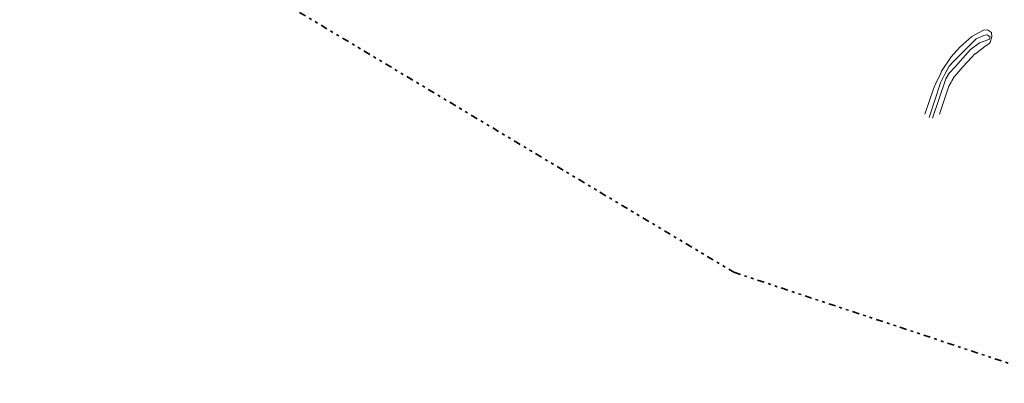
# Model space of a CAD drawing. Header units: metres. Extents: x 169249 to 194689, y 406250 to 412203.
# Tile 20 of 256: x 170087 to 170441, y 406342 to 406473. Entities that reach past the tile are written whole.
import ezdxf

# ---------------------------------------------------------------- set-up
doc = ezdxf.new("R2010")
doc.units = ezdxf.units.M
doc.linetypes.add('BGT_NLCS_N264$0$AL-TEKENBLADGRENS', pattern=[11.5, 2.5, -1.5, 1, -1.5, 1, -1.5, 2.5])
for name, color, linetype, lineweight in [('BGT_NLCS_N264$0$B-WE-GW-WATERGANG_INSTEEK-G', 252, 'CONTINUOUS', 18), ('BGT_NLCS_N264$0$B-WE-GW-WATERGANG_SLOOT_BODEM-G', 252, 'CONTINUOUS', 18), ('BGT_NLCS_N264$0$X-XX-AL-TEKENBLADGRENS-G', 252, 'BGT_NLCS_N264$0$AL-TEKENBLADGRENS', 35), ('X-XX-AL-REFERENTIE-G', 7, 'CONTINUOUS', 18)]:
    doc.layers.add(name, color=color, linetype=linetype, lineweight=lineweight)

# ---------------------------------------------------------------- blocks, each defined once
blk = doc.blocks.new('BGT_NLCS_N264')
at = {"layer": 'BGT_NLCS_N264$0$B-WE-GW-WATERGANG_INSTEEK-G'}
blk.add_polyline3d([(170412.37, 406438.72, 11.66), (170415.49, 406447.79, 11.8), (170415.5, 406447.81, 11.8), (170415.91, 406449.03, 11.82), (170416.14, 406449.51, 11.82), (170418.06, 406453.48, 11.78), (170418.38, 406454.14, 11.77), (170421.8, 406459.39, 12.01), (170424.96, 406462.81, 11.99), (170429.24, 406466.62, 11.98), (170429.3, 406466.65, 11.98), (170433.48, 406469, 11.98), (170434.89, 406469.12, 11.98), (170436.36, 406468.09, 11.98), (170436.37, 406467.94, 11.98), (170436.41, 406466.68, 11.99), (170435.92, 406464.5, 12.03), (170435.46, 406464.15, 12.07), (170433.97, 406463.01, 12.21), (170430.53, 406460.47, 12.24), (170430.39, 406460.37, 12.24), (170429.32, 406459.22, 12.28), (170426.04, 406455.73, 12.37), (170423.12, 406452.41, 12.44), (170422.91, 406452.18, 12.45), (170422.06, 406450.71, 12.47), (170421.79, 406450.26, 12.48), (170420.95, 406448.82, 12.5), (170420.71, 406448.08, 12.5), (170418.82, 406442.34, 12.53), (170417.65, 406438.76, 12.55)], dxfattribs=at)
at = {"layer": 'BGT_NLCS_N264$0$B-WE-GW-WATERGANG_SLOOT_BODEM-G'}
blk.add_polyline3d([(170413.86, 406437.55, 10.59), (170417.99, 406450.02, 10.72), (170419.68, 406453.41, 10.71), (170421.16, 406455.95, 10.7), (170422.53, 406457.58, 10.69), (170430.84, 406465.8, 10.66), (170433.53, 406467.07, 10.62), (170433.59, 406467.08, 10.62), (170434.57, 406467.31, 10.61), (170434.85, 406467.15, 10.6), (170435.47, 406466.81, 10.59), (170435.92, 406466.55, 10.59), (170435.62, 406465.72, 10.56), (170435.39, 406465.64, 10.57), (170432, 406464.41, 10.59), (170428.83, 406462.03, 10.59), (170423.42, 406455.83, 10.64), (170421.05, 406453.51, 10.66), (170419.85, 406451.39, 10.66), (170415.14, 406437.33, 10.66)], dxfattribs=at)
at = {"layer": 'BGT_NLCS_N264$0$X-XX-AL-TEKENBLADGRENS-G'}
blk.add_polyline3d([(169867.47, 406796.11, 0), (170003.72, 406636.95, 0), (170024.45, 406559.75, 0), (170123.3, 406498.63, 0), (170148.7, 406498.46, 0), (170343.6, 406381.82, 0), (170464.32, 406341.86, 0), (170544.8, 406369.65, 0), (170816.08, 406403.82, 0), (170882.93, 406376.92, 0), (170972.03, 406409.16, 0)], dxfattribs=at)

msp = doc.modelspace()

# ---------------------------------------------------------------- block references
at = {"layer": 'X-XX-AL-REFERENTIE-G'}
msp.add_blockref('BGT_NLCS_N264', (0, 0), dxfattribs=at)

doc.saveas('drawing.dxf')
